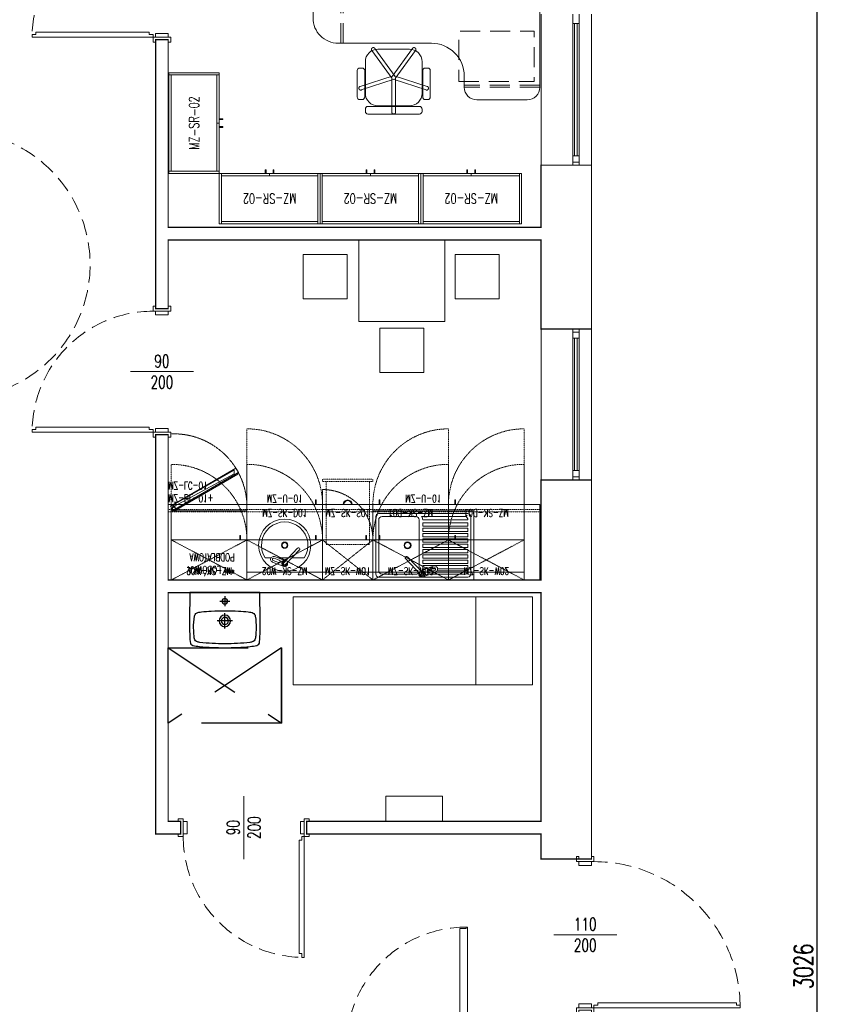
# Model space of a CAD drawing. Header units: millimetres. Extents: x 6161 to 8965, y -9035 to -5431.
# Tile 134 of 256: x 8325 to 8965, y -7456 to -6674. Entities that reach past the tile are written whole.
import ezdxf

# ---------------------------------------------------------------- set-up
doc = ezdxf.new("R2010")
doc.units = ezdxf.units.MM
for name, pattern in [('DASHED', [19.05, 12.7, -6.35]), ('DASHED2', [0.375, 0.25, -0.125]), ('DGN Style 2', [53.396408, 32.037845, -21.358563]), ('HIDDEN2', [4.7625, 3.175, -1.5875])]:
    doc.linetypes.add(name, pattern=pattern)
for name, color, linetype, lineweight in [('! stolarka nowa', 5, 'Continuous', 13), ('drzwi', 30, 'Continuous', 20), ('MEBLE PKN', 150, 'Continuous', 20)]:
    doc.layers.add(name, color=color, linetype=linetype, lineweight=lineweight)
doc.layers.add('Wyposazenie Wew - Urzadzenia Sanitarne', color=6, linetype='Continuous')
doc.layers.add('Ściany', color=7, linetype='Continuous')
doc.styles.add('dwg_wymiary 50', font='romans.shx', dxfattribs={"width": 0.7, "height": 15})
doc.styles.add('JACEK_07', font='SIMPLEX.SHX', dxfattribs={"width": 0.7})
doc.dimstyles.new('1-50', dxfattribs={"dimtxt": 15, "dimasz": 0.8, "dimexe": 1.25, "dimexo": 0.625, "dimgap": 3, "dimtad": 1, "dimdec": 0, "dimrnd": 0.5, "dimtxsty": 'dwg_wymiary 50', "dimblk": 'dwg_dimtick', "dimcen": 8, "dimse1": 1, "dimse2": 1, "dimclrd": 7, "dimclrt": 7, "dimadec": 0, "dimazin": 0, "dimtfac": 1, "dimtdec": 0, "dimtmove": 0, "dimatfit": 3, "dimldrblk": 'DOT', "dimfxl": 0, "dimarcsym": 0})

# ---------------------------------------------------------------- blocks, each defined once
blk = doc.blocks.new('*U579')
at = {"layer": '! stolarka nowa'}
for p in [(0, 3), (0, 0), (0, -3)]:
    blk.add_point(p, dxfattribs=at)
for p, q in [((97.5, 2), (97.5, 92)), ((102.5, 92), (97.5, 92)), ((102.5, 93), (102.5, 92)), ((103.5, 93), (102.5, 93)), ((103.5, 93), (103.5, 1)), ((0.5, 3), (0.5, -3)), ((0.5, 3), (6.5, 3)), ((6.5, 3), (6.5, -2)), ((102.5, 2), (97.5, 2)), ((102.5, 1), (102.5, 2)), ((103.5, 1), (102.5, 1)), ((110.5, 3), (104.5, 3)), ((104.5, -2), (104.5, 3)), ((110.5, 3), (110.5, -3)), ((7.5, -3), (0.5, -3)), ((6.5, -2), (7.5, -2)), ((7.5, -2), (7.5, -3)), ((103.5, -2), (103.5, -3)), ((103.5, -2), (104.5, -2)), ((103.5, -3), (110.5, -3))]:
    blk.add_line(p, q)
at = {"color": 7}
blk.add_line((55.5, -22.01), (55.5, 22.01), dxfattribs=at)
at = {"linetype": 'DASHED'}
blk.add_arc((102.5, -2), 95, 90, 180, dxfattribs=at)
for p in [(111, 3), (111, 0), (111, -3)]:
    blk.add_point(p)
at = {"color": 7, "style": 'JACEK_07', "width": 0.7}
for s, p in [('90', (52.09, -6.33)), ('200', (68.75, -8.88))]:
    blk.add_text(s, height=10, rotation=90, dxfattribs=at).set_placement(p)
blk = doc.blocks.new('*U582')
at = {"color": 7}
blk.add_lwpolyline([(55, 25), (55, -25)], dxfattribs=at)
blk.add_lwpolyline([(107.65, 8.97), (110.61, 9.49), (110.26, 11.46), (208.74, 28.82), (209.09, 26.86), (212.04, 27.38), (212.39, 25.41), (108, 7)], close=True)
for points in [[(-2, -5), (0, -5), (0, 5), (-2, 5), (-2, 7), (2, 7), (2, 5), (2, -7), (-2, -7), (-2, -5)], [(2, 5), (5, 5), (5, -5), (2, -5)], [(108, 5), (105, 5), (105, -5), (108, -5)], [(112, -5), (110, -5), (110, 5), (112, 5), (112, 7), (108, 7), (108, 5), (108, -7), (112, -7), (112, -5)]]:
    blk.add_lwpolyline(points)
at = {"linetype": 'DASHED'}
blk.add_arc((108, 7), 106, 0, 180, dxfattribs=at)
at = {"color": 7, "insert": (55, 0), "char_height": 10, "width": 10, "attachment_point": 5, "rotation": 90, "style": 'JACEK_07'}
blk.add_mtext('100\\P200', dxfattribs=at)
blk = doc.blocks.new('*U581')
at = {"color": 7}
blk.add_lwpolyline([(50, 25), (50, -25)], dxfattribs=at)
for points in [[(-2, 5), (0, 5), (0, -5), (-2, -5), (-2, -7), (2, -7), (2, -5), (2, 7), (-2, 7), (-2, 5)], [(2, -5), (5, -5), (5, 5), (2, 5)], [(98, -5), (95, -5), (95, 5), (98, 5)], [(102, 5), (100, 5), (100, -5), (102, -5), (102, -7), (98, -7), (98, -5), (98, 7), (102, 7), (102, 5)]]:
    blk.add_lwpolyline(points)
blk.add_lwpolyline([(96, -7), (96, -10), (94, -10), (94, -100), (96, -100), (96, -103), (98, -103), (98, -7)], close=True)
at = {"linetype": 'DASHED'}
blk.add_arc((98, -7), 96, 180, 270, dxfattribs=at)
at = {"color": 7, "insert": (50, 0), "char_height": 10, "width": 10, "attachment_point": 5, "rotation": 90, "style": 'JACEK_07'}
blk.add_mtext('90\\P200', dxfattribs=at)
blk = doc.blocks.new('MZ-KR-01')
at = {"linetype": 'DGN Style 2', "lineweight": 0}
for p, q in [((5170.27, 2330.98), (5170.27, 2303.48)), ((5173.27, 2330.98), (5173.27, 2303.48)), ((5145.15, 2310.55), (5171.31, 2302.05)), ((5146.08, 2313.4), (5172.23, 2304.91)), ((5197.46, 2313.4), (5171.31, 2304.91)), ((5198.39, 2310.55), (5172.23, 2302.05)), ((5154.39, 2282.11), (5170.56, 2304.36)), ((5156.82, 2280.35), (5172.98, 2302.6)), ((5186.72, 2280.35), (5170.56, 2302.6)), ((5189.15, 2282.11), (5172.98, 2304.36))]:
    blk.add_line(p, q, dxfattribs=at)
at = {"linetype": 'Continuous', "lineweight": 0}
for p, q in [((5149.27, 2305.98), (5149.27, 2310.98)), ((5194.27, 2305.98), (5194.27, 2310.98))]:
    blk.add_line(p, q, dxfattribs=at)
at = {"linetype": 'Continuous', "lineweight": 0, "flags": 128}
for points in [[(5192.27, 2332.48), (5151.27, 2332.48, 0.414214), (5149.27, 2330.48), (5149.27, 2328.48, 0.414214), (5151.27, 2326.48), (5192.27, 2326.48, 0.414214), (5194.27, 2328.48), (5194.27, 2330.48, 0.414214)], [(5159.27, 2280.98, -0.414214), (5149.27, 2290.98), (5149.27, 2315.98, -0.414214), (5159.27, 2325.98), (5184.27, 2325.98, -0.414214), (5194.27, 2315.98), (5194.27, 2290.98, -0.414214), (5184.27, 2280.98)], [(5142.77, 2318.98), (5142.77, 2297.98, 0.414214), (5144.77, 2295.98), (5146.77, 2295.98, 0.414214), (5148.77, 2297.98), (5148.77, 2318.98, 0.414214), (5146.77, 2320.98), (5144.77, 2320.98, 0.414214)], [(5196.77, 2295.98), (5198.77, 2295.98, 0.414214), (5200.77, 2297.98), (5200.77, 2318.98, 0.414214), (5198.77, 2320.98), (5196.77, 2320.98, 0.414214), (5194.77, 2318.98), (5194.77, 2297.98, 0.414214)]]:
    blk.add_lwpolyline(points, format="xyb", close=True, dxfattribs=at)
at = {"linetype": 'DGN Style 2', "lineweight": 0, "extrusion": (0, 0, -1)}
for centre, start, end in [((-5171.77, 2330.98), 0, 180), ((-5145.62, 2311.98), 288, 108), ((-5197.92, 2311.98), 72, 252), ((-5155.61, 2281.23), 216, 36), ((-5187.93, 2281.23), 144, 324)]:
    blk.add_arc(centre, 1.5, start, end, dxfattribs=at)
at = {"color": 7, "style": 'JACEK_07', "width": 0.7, "flags": 2}
blk.add_attdef('MODEL', (5152.96, 2271.08), '', height=7, dxfattribs=at)
blk = doc.blocks.new('*U501')
at = {"linetype": 'Continuous', "lineweight": 0}
for p, q in [((0, 0), (80, 0)), ((1.8, -1.8), (78.2, -1.8))]:
    blk.add_line(p, q, dxfattribs=at)
at = {"linetype": 'Continuous', "lineweight": 0, "flags": 128}
for points in [[(1.8, 0), (1.8, -40), (0, -40), (0, 0)], [(80, 0), (80, -40), (78.2, -40), (78.2, 0)], [(1.8, -38.2), (40, -38.2), (40, -40), (1.8, -40)], [(40, -38.2), (78.2, -38.2), (78.2, -40), (40, -40)], [(37.16, -40), (37.16, -42.79), (36.56, -42.79), (36.56, -40)], [(42.84, -40), (42.84, -42.79), (43.44, -42.79), (43.44, -40)]]:
    blk.add_lwpolyline(points, close=True, dxfattribs=at)
at = {"color": 7, "insert": (40, -20), "char_height": 8, "width": 80, "attachment_point": 5, "style": 'JACEK_07'}
blk.add_mtext('MZ-SR-02', dxfattribs=at)
blk = doc.blocks.new('*U502')
at = {"linetype": 'HIDDEN2', "lineweight": 0, "ltscale": 5}
for p, q in [((22, -61), (22, 0)), ((23.8, -61), (23.8, 0)), ((180, -94.2), (120, -94.2)), ((180, -96), (120, -96))]:
    blk.add_line(p, q, dxfattribs=at)
at = {"lineweight": 0, "flags": 128}
blk.add_lwpolyline([(120, -87), (120, -96, 0.414214), (130, -106), (170, -106, 0.414214), (180, -96), (180, 0), (0, 0), (0, -41, 0.414214), (20, -61), (94, -61, -0.414214)], format="xyb", close=True, dxfattribs=at)
at = {"linetype": 'HIDDEN2', "lineweight": 0, "ltscale": 5, "flags": 128}
blk.add_lwpolyline([(115.58, -91.5), (175.58, -91.5), (175.58, -51.5), (115.58, -51.5)], close=True, dxfattribs=at)
at = {"lineweight": 0}
blk.add_circle((167, -13), 3, dxfattribs=at)
at = {"color": 7, "insert": (90, -20.5), "char_height": 8, "width": 180, "attachment_point": 5, "style": 'JACEK_07'}
blk.add_mtext('MZ-B-02-L/P', dxfattribs=at)
blk = doc.blocks.new('*U580')
blk.add_lwpolyline([(0, 0), (295, 0), (295, -60), (0, -60), (0, 0)])
at = {"color": 252, "linetype": 'DASHED2', "lineweight": 0, "ltscale": 0.5, "true_color": 0x969696}
blk.add_lwpolyline([(0, -56), (295, -56), (295, -54.2), (0, -54.2)], close=True, dxfattribs=at)
at = {"color": 7, "insert": (0, -61.81), "char_height": 6, "width": 40, "attachment_point": 1, "style": 'JACEK_07'}
blk.add_mtext('MZ-BL-01+\\PMZ-LC-01', dxfattribs=at)
blk = doc.blocks.new('*U467')
at = {"color": 252, "linetype": 'DASHED2', "lineweight": 0, "ltscale": 0.5, "true_color": 0x969696}
for p, q in [((60, -31.8), (0, 0)), ((60, 0), (0, -31.8))]:
    blk.add_line(p, q, dxfattribs=at)
at = {"linetype": 'Continuous', "lineweight": 0, "flags": 128}
for points in [[(60, 0), (60, -31.8), (0, -31.8), (0, 0)], [(5.5, -35.3), (5.5, -31.8), (5, -31.8), (5, -35.3)]]:
    blk.add_lwpolyline(points, close=True, dxfattribs=at)
at = {"color": 252, "linetype": 'DASHED2', "lineweight": 0, "ltscale": 0.5, "true_color": 0x969696}
blk.add_lwpolyline([(60, -31.8), (60, -91.8)], dxfattribs=at)
blk.add_arc((60, -31.8), 60, 180, 270, dxfattribs=at)
at = {"color": 7, "insert": (30, -4), "char_height": 6, "width": 40, "attachment_point": 2, "style": 'JACEK_07'}
blk.add_mtext('MZ-SK-W02', dxfattribs=at)
blk = doc.blocks.new('*U468')
at = {"color": 252, "linetype": 'DASHED2', "lineweight": 0, "ltscale": 0.5, "true_color": 0x969696}
for p, q in [((40, 0), (0, -31.8)), ((40, -31.8), (0, 0))]:
    blk.add_line(p, q, dxfattribs=at)
at = {"linetype": 'Continuous', "lineweight": 0, "flags": 128}
for points in [[(40, 0), (40, -31.8), (0, -31.8), (0, 0)], [(34.5, -35.3), (34.5, -31.8), (35, -31.8), (35, -35.3)]]:
    blk.add_lwpolyline(points, close=True, dxfattribs=at)
at = {"color": 252, "linetype": 'DASHED2', "lineweight": 0, "true_color": 0x969696}
blk.add_lwpolyline([(0, -31.8), (0, -71.8)], dxfattribs=at)
blk.add_arc((0, -31.8), 40, 270, 0, dxfattribs=at)
at = {"color": 7, "insert": (20, -4), "char_height": 6, "width": 40, "attachment_point": 2, "style": 'JACEK_07'}
blk.add_mtext('MZ-SK-W01', dxfattribs=at)
blk = doc.blocks.new('*U44')
at = {"linetype": 'Continuous', "lineweight": 0, "flags": 128}
for points in [[(60, -6.2), (60, -60), (0, -60), (0, -6.2)], [(54.5, -63.5), (54.5, -60), (55, -60), (55, -63.5)]]:
    blk.add_lwpolyline(points, close=True, dxfattribs=at)
at = {"color": 252, "linetype": 'DASHED2', "lineweight": 0, "ltscale": 0.5, "true_color": 0x969696}
blk.add_lwpolyline([(0, -120), (0, -60)], dxfattribs=at)
blk.add_arc((0, -60), 60, 270, 0, dxfattribs=at)
blk.add_point((0, 0))
at = {"color": 7, "insert": (30, -50.2), "char_height": 6, "width": 40, "attachment_point": 2, "style": 'JACEK_07'}
blk.add_mtext('MZ-SK-D01', dxfattribs=at)
blk = doc.blocks.new('*U95')
at = {"linetype": 'Continuous', "lineweight": 0, "flags": 128}
blk.add_lwpolyline([(40, -6.2), (40, -60), (0, -60), (0, -6.2)], close=True, dxfattribs=at)
at = {"color": 252, "linetype": 'DASHED2', "lineweight": 0, "ltscale": 0.5, "true_color": 0x969696}
blk.add_lwpolyline([(2.8, -28.2), (37.2, -28.2), (37.2, -78.2), (2.8, -78.2)], close=True, dxfattribs=at)
blk.add_lwpolyline([(2.8, -78.2), (0, -78.2), (0, -80), (40, -80), (40, -78.2), (37.2, -78.2)], dxfattribs=at)
at = {"linetype": 'Continuous', "lineweight": 0}
for radius in [3.5, 3]:
    blk.add_arc((20, -60), radius, 180, 0, dxfattribs=at)
blk.add_point((0, 0))
at = {"color": 7, "insert": (20, -50.2), "char_height": 6, "width": 40, "attachment_point": 2, "style": 'JACEK_07'}
blk.add_mtext('MZ-SK-S01', dxfattribs=at)
blk = doc.blocks.new('*U51')
at = {"color": 7, "lineweight": 0}
for p, q in [((0, 0), (80, 0)), ((0, -55), (0, 0)), ((80, 0), (80, -55)), ((2.29, -50.42), (2.29, -4.58)), ((4.58, -2.29), (75.42, -2.29)), ((4.58, -47.67), (4.58, -7.33)), ((7.33, -4.58), (34.04, -4.58)), ((43.04, -7.33), (48.62, -7.33)), ((45.31, -4.58), (73.4, -4.58)), ((50.97, -7.33), (75.42, -7.33)), ((75.42, -7.18), (75.42, -7.33)), ((77.71, -4.58), (77.71, -50.42)), ((36.79, -47.67), (36.79, -8.68)), ((39.52, -8.82), (39.52, -11.57)), ((39.52, -8.82), (42.17, -8.82)), ((39.52, -11.57), (75.42, -11.57)), ((39.52, -13.06), (39.52, -15.81)), ((39.52, -13.06), (75.42, -13.06)), ((45.98, -8.82), (49.8, -8.82)), ((51.34, -8.82), (75.42, -8.82)), ((75.42, -8.82), (75.42, -11.57)), ((75.42, -13.06), (75.42, -15.81)), ((39.52, -15.81), (75.42, -15.81)), ((39.52, -17.3), (39.52, -20.05)), ((39.52, -17.3), (75.42, -17.3)), ((39.52, -20.05), (75.42, -20.05)), ((39.52, -21.54), (39.52, -24.29)), ((39.52, -21.54), (75.42, -21.54)), ((75.42, -17.3), (75.42, -20.05)), ((75.42, -21.54), (75.42, -24.29)), ((39.52, -24.29), (75.42, -24.29)), ((39.52, -25.78), (39.52, -28.53)), ((39.52, -25.78), (75.42, -25.78)), ((39.52, -28.53), (75.42, -28.53)), ((39.52, -30.02), (39.52, -32.77)), ((39.52, -30.02), (75.42, -30.02)), ((75.42, -25.78), (75.42, -28.53)), ((75.42, -30.02), (75.42, -32.77)), ((39.52, -32.77), (75.42, -32.77)), ((39.52, -34.26), (39.52, -37.01)), ((39.52, -34.26), (75.42, -34.26)), ((39.52, -37.01), (75.42, -37.01)), ((39.52, -38.5), (75.42, -38.5)), ((39.52, -38.5), (39.52, -41.25)), ((75.42, -34.26), (75.42, -37.01)), ((75.42, -38.5), (75.42, -41.25)), ((39.52, -41.25), (75.42, -41.25)), ((39.52, -42.74), (75.42, -42.74)), ((39.52, -42.74), (39.52, -45.49)), ((39.52, -45.49), (75.42, -45.49)), ((75.42, -42.74), (75.42, -45.49)), ((75.42, -52.71), (4.58, -52.71)), ((34.04, -50.42), (7.33, -50.42)), ((38.71, -50.42), (73.4, -50.42)), ((39.52, -47.67), (75.42, -47.67)), ((39.52, -47.67), (39.52, -48.12)), ((75.42, -47.82), (75.42, -47.67)), ((80, -55), (0, -55))]:
    blk.add_line(p, q, dxfattribs=at)
at = {"color": 7, "linetype": 'Continuous', "lineweight": 0}
for p, q in [((38.14, -4.09), (25.96, -16.92)), ((39.72, -5.6), (27.54, -18.42)), ((47.89, -11.03), (38.14, -7.27)), ((49.72, -6.29), (39.84, -2.47)), ((49.07, -7.51), (44.53, -5.75)), ((48.23, -9.69), (43.68, -7.94))]:
    blk.add_line(p, q, dxfattribs=at)
at = {"color": 7, "lineweight": 0}
for radius in [2.75, 2.29]:
    blk.add_circle((27.5, -27.5), radius, dxfattribs=at)
for centre, radius, start, end in [((4.58, -4.58), 2.29, 90, 180), ((7.33, -7.33), 2.75, 90, 180), ((34.04, -7.33), 2.75, 30.91541, 90), ((72.64, -7.26), 2.78, 358.41716, 75.82491), ((75.42, -4.58), 2.29, 0, 90), ((4.58, -50.42), 2.29, 180, 270), ((7.33, -47.67), 2.75, 180, 270), ((34.04, -47.67), 2.75, 270, 0), ((34.48, -47.67), 5.04, 326.94427, 0), ((72.64, -47.74), 2.78, 284.17509, 1.58284), ((75.42, -50.42), 2.29, 270, 0)]:
    blk.add_arc(centre, radius, start, end, dxfattribs=at)
at = {"color": 7, "linetype": 'Continuous', "lineweight": 0, "extrusion": (0, 0, -1)}
for centre, radius, start, end in [((-38.93, -4.85), 2.54, 338.95059, 288.08217), ((-38.93, -4.85), 1.8, 350.78772, 276.24505), ((-38.93, -4.85), 1.09, 43.51637, 223.51639), ((-44.11, -6.85), 1.17, 291.11646, 111.11646), ((-48.8, -8.66), 2.54, 111.11646, 291.11692), ((-48.65, -8.6), 1.17, 111.11646, 291.11692), ((-26.75, -17.67), 1.09, 223.51639, 43.5164)]:
    blk.add_arc(centre, radius, start, end, dxfattribs=at)
at = {"color": 7, "insert": (40, -61.61), "char_height": 6, "width": 40, "attachment_point": 2, "style": 'JACEK_07'}
blk.add_mtext('MZ-U-01', dxfattribs=at)
blk = doc.blocks.new('*U52')
at = {"color": 7, "linetype": 'Continuous', "lineweight": 0}
for p, q in [((-9.71, -14.26), (-0.82, -10.83)), ((-9.13, -15.36), (-5.04, -13.78)), ((-8.06, -18.53), (0.71, -15.14)), ((-0.71, -13.64), (10.24, -25.18)), ((0.71, -12.29), (11.67, -23.83)), ((-15.47, -17.55), (-10.86, -17.55)), ((-8.37, -17.33), (-4.28, -15.75)), ((-5.53, -17.55), (3, -17.55)), ((5.71, -17.55), (15.47, -17.55))]:
    blk.add_line(p, q, dxfattribs=at)
for radius in [20.7, 2.48, 2.06]:
    blk.add_circle((0, -27.61), radius, dxfattribs=at)
for centre, radius, start, end in [((-8.89, -16.4), 2.29, 111.11646, 291.11692), ((-8.75, -16.34), 1.05, 111.11646, 291.11692), ((-4.66, -14.76), 1.05, 291.11646, 111.11646), ((0, -12.96), 2.29, 338.95059, 288.08217), ((0, -12.96), 1.62, 350.78772, 276.24505), ((0, -12.96), 0.983, 43.51637, 223.51639), ((0, -27.61), 18.45, 146.95729, 33.04271), ((10.96, -24.5), 0.983, 223.51639, 43.5164)]:
    blk.add_arc(centre, radius, start, end, dxfattribs=at)
blk.add_point((0, 0))
at = {"color": 7, "insert": (0, -61.61), "char_height": 6, "width": 40, "attachment_point": 2, "style": 'JACEK_07'}
blk.add_mtext('MZ-U-01', dxfattribs=at)
blk = doc.blocks.new('*U570')
for points in [[(0, 0), (60, 0), (60, -55), (0, -55)], [(60.73, -58.73), (8.77, -88.73), (6.77, -85.27), (58.73, -55.27)], [(57.37, -54.9), (7.14, -83.9), (7.64, -84.77), (57.87, -55.77)], [(10.25, -87.3), (58.75, -59.3), (57.41, -58.48), (10.18, -84.17)]]:
    blk.add_lwpolyline(points, close=True)
blk.add_lwpolyline([(59, -55), (59, -58, -1), (57, -58), (57, -55)], format="xyb")
blk.add_circle((58, -58), 0.5)
at = {"color": 251, "linetype": 'DASHED2', "true_color": 0x636363}
blk.add_arc((58, -58), 58.03, 177.03686, 271.97493, dxfattribs=at)
at = {"color": 7, "insert": (0, -5), "char_height": 6, "width": 60, "attachment_point": 1, "style": 'JACEK_07'}
blk.add_mtext('\\pi9.63333;***{\\H0.66667x; }LODÓWKA \\P\\pi9.6;PODBLATOWA', dxfattribs=at)
blk = doc.blocks.new('*U574')
at = {"color": 7}
blk.add_lwpolyline([(50, 25), (50, -25)], dxfattribs=at)
for points in [[(-2, 5), (0, 5), (0, -5), (-2, -5), (-2, -7), (2, -7), (2, -5), (2, 7), (-2, 7), (-2, 5)], [(2, -5), (5, -5), (5, 5), (2, 5)], [(98, -5), (95, -5), (95, 5), (98, 5)], [(102, 5), (100, 5), (100, -5), (102, -5), (102, -7), (98, -7), (98, -5), (98, 7), (102, 7), (102, 5)]]:
    blk.add_lwpolyline(points)
blk.add_lwpolyline([(96, -7), (96, -10), (94, -10), (94, -100), (96, -100), (96, -103), (98, -103), (98, -7)], close=True)
at = {"linetype": 'DASHED'}
blk.add_arc((98, -7), 96, 180, 270, dxfattribs=at)
at = {"color": 7, "insert": (50, 0), "char_height": 10, "width": 10, "attachment_point": 5, "rotation": 90, "style": 'JACEK_07'}
blk.add_mtext('90\\P200', dxfattribs=at)
blk = doc.blocks.new('UMYWALKA KOŁO NOVA PRO 45')
for p, q in [((3.21, -5.5), (-3.21, -5.5)), ((0, -2.29), (0, -8.71)), ((-4.83, -18.01), (4.83, -18.01)), ((0, -22.84), (0, -13.17))]:
    blk.add_line(p, q)
for points in [[(0, 0), (22.22, 0), (22.5, -18.01, -0.022418), (22.04, -31.29, -0.33438), (20.27, -33.54, -0.032866), (16.05, -34.28, -0.025259), (0, -35.01, -0.025259), (-16.05, -34.28, -0.032866), (-20.27, -33.54, -0.33438), (-22.04, -31.29, -0.022418), (-22.5, -18.01), (-22.22, 0), (0, 0)], [(0, -11.5, 0.014903), (-8.61, -11.73, 0.014241), (-14.89, -12.25, 0.076583), (-17.99, -13.01, 0.227108), (-19.32, -15.02, 0.049924), (-19.82, -22.71, 0.019997), (-19.58, -27.5, 0.071818), (-19.06, -29.95, 0.193992), (-17.91, -31.11, 0.056141), (-15.94, -31.65, 0.031566), (0, -32.52, 0.031566), (15.94, -31.65, 0.056141), (17.91, -31.11, 0.193992), (19.06, -29.95, 0.071818), (19.58, -27.5, 0.019997), (19.82, -22.7, 0.049924), (19.32, -15.02, 0.227108), (17.99, -13.01, 0.076583), (14.89, -12.25, 0.014241), (8.61, -11.73, 0.014903), (0, -11.5)]]:
    blk.add_lwpolyline(points, format="xyb")
for centre, radius in [((0, -5.5), 1.75), ((0, -18.01), 3.65), ((0, -18.01), 2.25)]:
    blk.add_circle(centre, radius)
blk = doc.blocks.new('*U572')
at = {"color": 7}
blk.add_lwpolyline([(50, 25), (50, -25)], dxfattribs=at)
for points in [[(-2, 5), (0, 5), (0, -5), (-2, -5), (-2, -7), (2, -7), (2, -5), (2, 7), (-2, 7), (-2, 5)], [(2, -5), (5, -5), (5, 5), (2, 5)], [(98, -5), (95, -5), (95, 5), (98, 5)], [(102, 5), (100, 5), (100, -5), (102, -5), (102, -7), (98, -7), (98, -5), (98, 7), (102, 7), (102, 5)]]:
    blk.add_lwpolyline(points)
blk.add_lwpolyline([(96, -7), (96, -10), (94, -10), (94, -100), (96, -100), (96, -103), (98, -103), (98, -7)], close=True)
at = {"linetype": 'DASHED'}
blk.add_arc((98, -7), 96, 180, 270, dxfattribs=at)
at = {"color": 7, "insert": (50, 0), "char_height": 10, "width": 10, "attachment_point": 5, "rotation": 90, "style": 'JACEK_07'}
blk.add_mtext('90\\P200', dxfattribs=at)
blk = doc.blocks.new('*U566')
blk.add_lwpolyline([(116, 7), (116, 10), (114, 10), (114, 120), (116, 120), (116, 123), (118, 123), (118, 7)], close=True)
at = {"color": 7}
blk.add_lwpolyline([(60, 25), (60, -25)], dxfattribs=at)
for points in [[(-2, -5), (0, -5), (0, 5), (-2, 5), (-2, 7), (2, 7), (2, 5), (2, -7), (-2, -7), (-2, -5)], [(2, 5), (5, 5), (5, -5), (2, -5)], [(118, 5), (115, 5), (115, -5), (118, -5)], [(122, -5), (120, -5), (120, 5), (122, 5), (122, 7), (118, 7), (118, 5), (118, -7), (122, -7), (122, -5)]]:
    blk.add_lwpolyline(points)
at = {"linetype": 'DASHED'}
blk.add_arc((118, 7), 116, 90, 180, dxfattribs=at)
at = {"color": 7, "insert": (60, 0), "char_height": 10, "width": 10, "attachment_point": 5, "rotation": 90, "style": 'JACEK_07'}
blk.add_mtext('110\\P200', dxfattribs=at)
blk = doc.blocks.new('dwg_dimtick')
for p, q in [((-8.5, 0), (8.5, 0)), ((-6.01, -6.01), (6.01, 6.01)), ((0, -8.5), (0, 8.5))]:
    blk.add_line(p, q)
blk = doc.blocks.new('*D606')
at = {"color": 7, "lineweight": -2, "transparency": 16777216}
blk.add_line((8958.04, -5913.62), (8958.04, -8937.32), dxfattribs=at)
at = {"layer": 'Defpoints', "color": 0, "transparency": 16777216}
for p in [(8779.24, -5912.82), (8779.24, -8938.12), (8958.04, -8938.12)]:
    blk.add_point(p, dxfattribs=at)
at = {"color": 7, "lineweight": -2, "transparency": 16777216, "xscale": 0.8, "yscale": 0.8, "zscale": 0.8}
for p, rotation in [((8958.04, -5912.82), 90), ((8958.04, -8938.12), 270)]:
    blk.add_blockref('dwg_dimtick', p, dxfattribs=dict(at, rotation=rotation))
at = {"color": 7, "transparency": 16777216, "insert": (8947.54, -7425.47), "char_height": 15, "attachment_point": 5, "rotation": 90, "style": 'dwg_wymiary 50'}
blk.add_mtext('3026', dxfattribs=at)
blk = doc.blocks.new('_Dot')
at = {"color": 0, "linetype": 'ByBlock', "lineweight": -2}
blk.add_line((-0.5, 0), (-1, 0), dxfattribs=at)
at = {"color": 0, "linetype": 'ByBlock', "const_width": 0.5}
blk.add_lwpolyline([(-0.25, 0, 1), (0.25, 0, 1)], format="xyb", close=True, dxfattribs=at)

msp = doc.modelspace()

# ---------------------------------------------------------------- linework, layer by layer
at = {"color": 9, "linetype": 'DASHED', "ltscale": 5, "true_color": 0xb8b8b8}
msp.add_lwpolyline([(8443.24, -7172.45), (8533.24, -7172.45), (8533.24, -7232.45), (8443.24, -7232.45), (8443.24, -7172.45), (8533.24, -7232.45), (8533.24, -7172.45), (8443.24, -7232.45)], dxfattribs=at)
at = {"layer": 'drzwi'}
for points in [[(8764.37, -6671.82), (8764.37, -6676.82), (8769.37, -6676.82), (8769.37, -6781.82), (8764.37, -6781.82), (8764.37, -6786.82), (8769.37, -6786.82), (8769.37, -6781.82), (8767.87, -6781.82), (8767.87, -6676.82), (8765.87, -6676.82), (8765.87, -6781.82), (8764.37, -6781.82), (8764.37, -6789.32), (8739.24, -6789.32), (8739.24, -6669.32)], [(8779.24, -6669.32), (8779.24, -6789.32), (8764.37, -6789.32), (8764.37, -6669.32)], [(8779.24, -6669.32), (8779.24, -6789.32), (8769.37, -6789.32), (8769.37, -6669.32)]]:
    msp.add_lwpolyline(points, dxfattribs=at)
msp.add_lwpolyline([(8739.24, -7039.32), (8739.24, -6919.32), (8779.24, -6919.32), (8779.24, -7039.32), (8764.37, -7039.32), (8764.37, -6919.32), (8779.24, -6919.32), (8779.24, -7039.32), (8769.37, -7039.32), (8769.37, -6919.32), (8769.37, -6921.82), (8764.37, -6921.82), (8764.37, -6926.82), (8769.37, -6926.82), (8769.37, -7031.82), (8764.37, -7031.82), (8764.37, -7036.82), (8769.37, -7036.82), (8769.37, -7031.82), (8767.87, -7031.82), (8767.87, -6926.82), (8765.87, -6926.82), (8765.87, -7031.82), (8764.37, -7031.82), (8764.37, -7039.32)], close=True, dxfattribs=at)
at = {"layer": 'MEBLE PKN'}
for points in [[(8662.77, -6848.68), (8662.77, -6913.56), (8594.61, -6913.56), (8594.61, -6848.68)], [(8585.2, -6860.21), (8585.2, -6895.38), (8550.39, -6895.38), (8550.39, -6860.21)], [(8705.84, -6860.21), (8705.84, -6895.38), (8671.03, -6895.38), (8671.03, -6860.21)], [(8646.1, -6918.87), (8646.1, -6954.04), (8611.28, -6954.04), (8611.28, -6918.87)], [(8660.93, -7310.32), (8660.93, -7290.32), (8615.93, -7290.32), (8615.93, -7310.32)]]:
    msp.add_lwpolyline(points, close=True, dxfattribs=at)
msp.add_lwpolyline([(8542.46, -7202.02), (8732.46, -7202.02), (8732.46, -7132.02), (8542.46, -7132.02), (8542.46, -7202.02), (8687.46, -7202.02), (8687.46, -7132.02)], dxfattribs=at)
at = {"layer": 'Ściany', "const_width": 1}
for points in [[(8779.24, -6919.32), (8739.24, -6919.32), (8739.24, -6848.68), (8443.24, -6848.68), (8443.24, -6903.28), (8433.24, -6903.28), (8433.24, -6689.71), (8443.24, -6689.71), (8443.24, -6838.68), (8739.24, -6838.68), (8739.24, -6789.32), (8779.24, -6789.32), (8779.24, -6919.32)], [(8779.24, -7340.32), (8739.24, -7340.32), (8739.24, -7320.32), (8553.24, -7320.32), (8553.24, -7310.32), (8739.24, -7310.32), (8739.24, -7128.68), (8443.24, -7128.68), (8443.24, -7310.32), (8453.24, -7310.32), (8453.24, -7320.32), (8433.24, -7320.32), (8433.24, -7003.28), (8443.24, -7003.28), (8443.24, -7118.68), (8739.24, -7118.68), (8739.24, -7039.32), (8779.24, -7039.32), (8779.24, -7340.32)]]:
    msp.add_lwpolyline(points, dxfattribs=at)

# ---------------------------------------------------------------- block references
at = {"layer": 'drzwi', "rotation": 270}
for name, p in [('*U574', (8438.24, -6589.71)), ('*U582', (8268.24, -6760.3)), ('*U572', (8438.24, -6903.28)), ('*U566', (8774.24, -7340.32))]:
    msp.add_blockref(name, p, dxfattribs=at)
at = {"layer": 'drzwi'}
for name, p in [('*U581', (8453.24, -7315.32)), ('*U579', (8577.26, -7487.32))]:
    msp.add_blockref(name, p, dxfattribs=at)
at = {"layer": 'MEBLE PKN'}
msp.add_blockref('*U502', (8558.24, -6631.51), dxfattribs=at)
for name, p, rotation in [('MZ-KR-01', (13794.02, -4416.24), 179.9999999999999), ('*U501', (8443.79, -6795.89), 89.99999999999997), ('*U501', (8563.79, -6835.89), 179.9999999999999), ('*U501', (8643.79, -6835.89), 179.9999999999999), ('*U501', (8723.79, -6835.89), 179.9999999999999), ('*U570', (8505.74, -7118.68), 180), ('*U44', (8665.74, -7118.68), 180.0000000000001), ('*U44', (8725.74, -7118.68), 180.0000000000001), ('*U467', (8505.74, -7118.68), 180.0000000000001), ('*U467', (8565.74, -7118.68), 180.0000000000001)]:
    msp.add_blockref(name, p, dxfattribs=dict(at, rotation=rotation))
at = {"layer": 'MEBLE PKN', "xscale": -1, "rotation": 180}
for name, p in [('*U44', (8505.74, -7118.68)), ('*U467', (8605.74, -7118.68)), ('*U467', (8665.74, -7118.68)), ('*U580', (8443.24, -7118.68)), ('*U95', (8565.74, -7118.68)), ('*U52', (8535.74, -7118.68)), ('*U468', (8565.74, -7118.68)), ('*U51', (8605.74, -7118.68))]:
    msp.add_blockref(name, p, dxfattribs=at)
at = {"layer": 'Wyposazenie Wew - Urzadzenia Sanitarne', "xscale": -1.25, "yscale": 1.25, "zscale": 1.25}
msp.add_blockref('UMYWALKA KOŁO NOVA PRO 45', (8488.24, -7128.68), dxfattribs=at)

# ---------------------------------------------------------------- dimensions: what is measured, and where the dimension line sits
at = {"color": 3}
dim = msp.add_linear_dim(base=(8958.04, -8938.12), p1=(8779.24, -5912.82), p2=(8779.24, -8938.12), angle=90, dimstyle='1-50', override={"dimtxsty": 'dwg_wymiary 50', "dimldrblk": 'Dot'}, dxfattribs=at)
dim.commit()
dim.dimension.update_dxf_attribs({"geometry": '*D606', "text_midpoint": (8947.54, -7425.47)})

doc.saveas('drawing.dxf')
